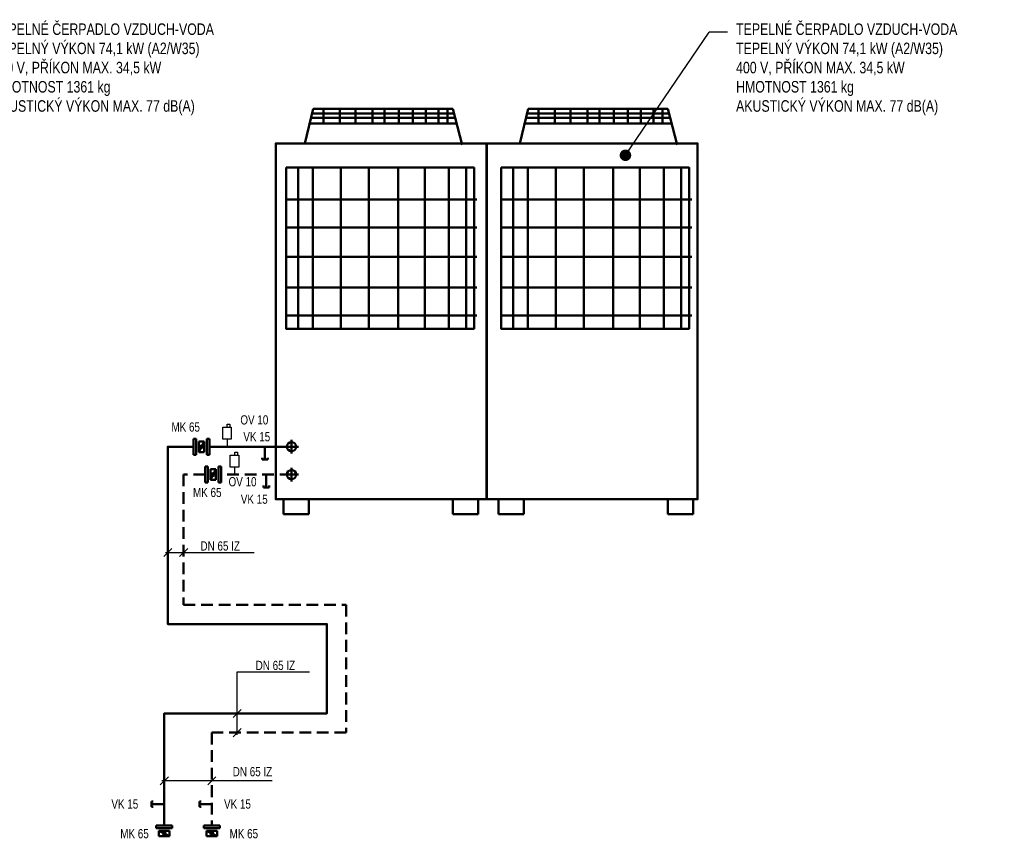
# Model space of a CAD drawing. Header units: millimetres. Extents: x -41968 to 54113, y -9946 to 101810.
# Tile 133 of 174: x -1338 to 9343, y 39907 to 48779. Entities that reach past the tile are written whole.
import ezdxf
from ezdxf.enums import TextEntityAlignment as Align

# ---------------------------------------------------------------- set-up
doc = ezdxf.new("R2010")
doc.units = ezdxf.units.MM
doc.linetypes.add('DASHED', pattern=[19.05, 12.7, -6.35])
for name, color, linetype in [('25', 7, 'Continuous'), ('UT-armatury-popis', 7, 'Continuous'), ('UT-potrubi_privodni-popis', 7, 'Continuous'), ('UT-potrubi_zpetne-popis', 7, 'Continuous')]:
    doc.layers.add(name, color=color, linetype=linetype)
for name, color, linetype, lineweight in [('UT-armatury', 2, 'Continuous', 50), ('UT-kotle', 1, 'Continuous', 50), ('UT-potrubi_privodni', 3, 'Continuous', 50), ('UT-potrubi_zpetne', 3, 'DASHED', 50), ('UT-stoupacky', 2, 'Continuous', 50), ('UT-texty_stredni', 7, 'Continuous', 25)]:
    doc.layers.add(name, color=color, linetype=linetype, lineweight=lineweight)
doc.styles.get("Standard").update_dxf_attribs({"font": 'ic-simplex.shx', "width": 0.8})
doc.dimstyles.new('CADKON', dxfattribs={"dimscale": 50, "dimtxt": 2.5, "dimasz": 2.5, "dimexe": 1.8, "dimexo": 0, "dimgap": 0.6, "dimtad": 1, "dimrnd": 10, "dimtxsty": 'Standard', "dimblk1": 'OBLIQUE', "dimblk2": 'OBLIQUE', "dimsah": 1, "dimcen": 2.5, "dimadec": 1, "dimazin": 2, "dimtfac": 1, "dimtdec": 4, "dimtix": 1, "dimtmove": 2, "dimatfit": 3, "dimldrblk": 'OPEN30', "dimfxl": 5, "dimtfill": 1, "dimtolj": 1, "dimarcsym": 0})

# ---------------------------------------------------------------- blocks, each defined once
blk = doc.blocks.new('*U35756')
at = {"color": 0, "linetype": 'ByBlock', "lineweight": -2}
for p, q in [((0, 0), (140, 0)), ((140, 30), (120, 30)), ((140, 30), (140, -30)), ((140, -30), (120, -30))]:
    blk.add_line(p, q, dxfattribs=at)
blk = doc.blocks.new('*U36715')
at = {"color": 0, "linetype": 'ByBlock', "lineweight": -2, "ltscale": 10}
for p, q in [((-75, 0), (75, 0)), ((0, 75), (0, -75))]:
    blk.add_line(p, q, dxfattribs=at)
blk.add_circle((0, 0), 50, dxfattribs=at)
blk = doc.blocks.new('*U36716')
at = {"color": 0, "linetype": 'ByBlock', "lineweight": -2, "ltscale": 10}
for p, q in [((-75, 0), (75, 0)), ((0, 75), (0, -75))]:
    blk.add_line(p, q, dxfattribs=at)
blk.add_circle((0, 0), 50, dxfattribs=at)
blk = doc.blocks.new('_OBLIQUE')
at = {"color": 0, "linetype": 'ByBlock'}
blk.add_line((-0.5, -0.5), (0.5, 0.5), dxfattribs=at)
blk = doc.blocks.new('508', base_point=(495, 3610))
at = {"layer": '25', "color": 2}
for p, q in [((462.9458, 3853.0825), (462.9458, 3821.04215)), ((492.70905, 3853.0825), (462.9458, 3853.0825)), ((492.70905, 3821.04215), (492.70905, 3853.0825)), ((495, 3690.59255), (495, 3610))]:
    blk.add_line(p, q, dxfattribs=at)
blk.add_lwpolyline([(540.79035, 3821.04215), (449.20965, 3821.04215), (449.20965, 3690.59255), (540.79035, 3690.59255), (540.79035, 3821.04215)], close=True, dxfattribs=at)

msp = doc.modelspace()

# ---------------------------------------------------------------- linework, layer by layer
at = {"layer": 'UT-armatury', "linetype": 'Continuous', "transparency": 33554687}
for p, q in [((548.268, 44232.509), (577.209, 44232.509)), ((548.268, 44058.865), (548.268, 44232.509)), ((577.209, 44232.509), (577.209, 44058.865)), ((692.971, 44232.509), (721.912, 44232.509)), ((692.971, 44058.865), (692.971, 44232.509)), ((721.912, 44232.509), (721.912, 44058.865)), ((664.031, 44203.568), (606.149, 44087.805)), ((606.149, 44203.568), (606.149, 44087.805)), ((664.031, 44203.568), (606.149, 44203.568)), ((664.031, 44203.568), (664.031, 44087.805)), ((577.209, 44058.865), (548.268, 44058.865)), ((606.149, 44087.805), (664.031, 44087.805)), ((721.912, 44058.865), (692.971, 44058.865)), ((673.163, 43929.621), (702.104, 43929.621)), ((673.163, 43755.977), (673.163, 43929.621)), ((702.104, 43929.621), (702.104, 43755.977)), ((788.926, 43900.68), (731.045, 43784.917)), ((731.045, 43900.68), (731.045, 43784.917)), ((788.926, 43900.68), (731.045, 43900.68)), ((788.926, 43900.68), (788.926, 43784.917)), ((817.867, 43929.621), (846.808, 43929.621)), ((817.867, 43755.977), (817.867, 43929.621)), ((846.808, 43929.621), (846.808, 43755.977)), ((702.104, 43755.977), (673.163, 43755.977)), ((731.045, 43784.917), (788.926, 43784.917)), ((846.808, 43755.977), (817.867, 43755.977)), ((144.223, 40035), (317.867, 40035)), ((144.223, 40006.06), (144.223, 40035)), ((317.867, 40006.06), (144.223, 40006.06)), ((173.163, 39977.119), (288.926, 39977.119)), ((173.163, 39977.119), (288.926, 39919.238)), ((173.163, 39977.119), (173.163, 39919.238)), ((288.926, 39919.238), (288.926, 39977.119)), ((317.867, 40035), (317.867, 40006.06)), ((660.66, 40006.06), (660.66, 40035)), ((660.66, 40035), (834.305, 40035)), ((834.305, 40006.06), (660.66, 40006.06)), ((689.601, 39977.119), (805.364, 39977.119)), ((689.601, 39977.119), (689.601, 39919.238)), ((689.601, 39977.119), (805.364, 39919.238)), ((805.364, 39919.238), (805.364, 39977.119)), ((834.305, 40035), (834.305, 40006.06)), ((173.163, 39919.238), (288.926, 39919.238)), ((689.601, 39919.238), (805.364, 39919.238))]:
    msp.add_line(p, q, dxfattribs=at)
at = {"layer": 'UT-armatury', "linetype": 'Continuous', "ltscale": 20, "transparency": 33554687}
for centre in [(635.09, 44145.687), (759.986, 43842.799), (231.045, 39948.178), (747.483, 39948.178)]:
    msp.add_circle(centre, 14.47, dxfattribs=at)
at = {"layer": 'UT-kotle', "color": 1}
for p, q in [((1753.928, 47434.955), (1845.048, 47811.009)), ((1845.048, 47811.009), (3360.402, 47811.009)), ((3360.402, 47811.009), (3460.635, 47420.491)), ((4085.798, 47434.955), (4176.919, 47811.009)), ((4176.919, 47811.009), (5692.272, 47811.009)), ((5692.272, 47811.009), (5792.505, 47420.491))]:
    msp.add_line(p, q, dxfattribs=at)
at = {"layer": 'UT-kotle', "color": 5}
for p, q in [((1830.44, 47761.254), (3367.345, 47761.254)), ((1958.009, 47806.814), (1958.009, 47654.946)), ((2134.176, 47806.814), (2134.176, 47654.946)), ((2304.268, 47806.814), (2304.268, 47654.946)), ((2489.548, 47806.814), (2489.548, 47654.946)), ((2620.154, 47806.814), (2620.154, 47654.946)), ((2775.059, 47806.814), (2775.059, 47654.946)), ((2926.927, 47806.814), (2926.927, 47654.946)), ((3066.646, 47806.814), (3066.646, 47654.946)), ((3206.365, 47806.814), (3206.365, 47654.946)), ((3303.56, 47806.814), (3303.56, 47654.946)), ((4162.31, 47761.254), (5699.215, 47761.254)), ((4289.879, 47806.814), (4289.879, 47654.946)), ((4466.046, 47806.814), (4466.046, 47654.946)), ((4636.139, 47806.814), (4636.139, 47654.946)), ((4821.418, 47806.814), (4821.418, 47654.946)), ((4952.024, 47806.814), (4952.024, 47654.946)), ((5106.929, 47806.814), (5106.929, 47654.946)), ((5258.798, 47806.814), (5258.798, 47654.946)), ((5398.516, 47806.814), (5398.516, 47654.946)), ((5538.235, 47806.814), (5538.235, 47654.946)), ((5635.43, 47806.814), (5635.43, 47654.946)), ((1815.253, 47651.909), (3394.681, 47651.909)), ((3385.569, 47715.694), (1818.291, 47715.694)), ((4147.123, 47651.909), (5726.551, 47651.909)), ((5717.439, 47715.694), (4150.161, 47715.694)), ((1681.61, 47174.609), (1681.61, 45438.975)), ((1840.709, 47174.609), (1840.709, 45438.975)), ((2144.445, 47174.609), (2144.445, 45438.975)), ((2448.182, 47174.609), (2448.182, 45438.975)), ((2766.381, 47174.609), (2766.381, 45438.975)), ((3055.654, 47174.609), (3055.654, 45438.975)), ((3315.999, 47174.609), (3315.999, 45438.975)), ((3504.026, 47174.609), (3504.026, 45438.975)), ((4013.48, 47174.609), (4013.48, 45438.975)), ((4172.579, 47174.609), (4172.579, 45438.975)), ((4476.316, 47174.609), (4476.316, 45438.975)), ((4780.052, 47174.609), (4780.052, 45438.975)), ((5098.251, 47174.609), (5098.251, 45438.975)), ((5387.524, 47174.609), (5387.524, 45438.975)), ((5647.869, 47174.609), (5647.869, 45438.975)), ((5835.896, 47174.609), (5835.896, 45438.975)), ((3619.735, 46827.483), (1565.901, 46827.483)), ((5951.605, 46827.483), (3897.771, 46827.483)), ((3619.735, 46523.746), (1565.901, 46523.746)), ((5951.605, 46523.746), (3897.771, 46523.746)), ((3619.735, 46205.547), (1565.901, 46205.547)), ((5951.605, 46205.547), (3897.771, 46205.547)), ((3619.735, 45872.883), (1565.901, 45872.883)), ((5951.605, 45872.883), (3897.771, 45872.883)), ((3619.735, 45569.147), (1565.901, 45569.147)), ((5951.605, 45569.147), (3897.771, 45569.147))]:
    msp.add_line(p, q, dxfattribs=at)
at = {"layer": 'UT-kotle', "color": 2}
for p, q in [((1522.51, 43574.864), (1522.51, 43414.067)), ((1797.319, 43414.067), (1797.319, 43574.864)), ((3359.39, 43574.864), (3359.39, 43414.067)), ((3634.199, 43414.067), (3634.199, 43574.864)), ((3854.38, 43574.864), (3854.38, 43414.067)), ((4129.189, 43414.067), (4129.189, 43574.864)), ((5691.26, 43574.864), (5691.26, 43414.067)), ((5966.069, 43414.067), (5966.069, 43574.864)), ((1522.51, 43414.067), (1797.319, 43414.067)), ((3359.39, 43414.067), (3634.199, 43414.067)), ((3854.38, 43414.067), (4129.189, 43414.067)), ((5691.26, 43414.067), (5966.069, 43414.067))]:
    msp.add_line(p, q, dxfattribs=at)
at = {"layer": 'UT-kotle', "color": 1}
for points in [[(1439.687, 43574.864), (3730.434, 43574.864), (3730.434, 47437.217), (1439.687, 47437.217), (1439.687, 43574.864), (1439.687, 43574.864)], [(3724.352, 43574.864), (6015.1, 43574.864), (6015.1, 47437.217), (3724.352, 47437.217), (3724.352, 43574.864), (3724.352, 43574.864)]]:
    msp.add_lwpolyline(points, close=True, dxfattribs=at)
at = {"layer": 'UT-kotle', "color": 2}
for points in [[(1551.437, 47174.609), (3590.808, 47174.609), (3590.808, 45424.511), (1551.437, 45424.511), (1551.437, 47174.609), (1551.437, 47174.609)], [(3883.307, 47174.609), (5922.678, 47174.609), (5922.678, 45424.511), (3883.307, 45424.511), (3883.307, 47174.609), (3883.307, 47174.609)]]:
    msp.add_lwpolyline(points, close=True, dxfattribs=at)
at = {"layer": 'UT-potrubi_privodni', "ltscale": 10}
for points in [[(548.268, 44145.687), (268.741, 44145.687), (268.741, 42220.513), (1995.642, 42220.513), (1995.642, 41250.665), (231.045, 41250.665), (231.045, 40035)], [(1611.202, 44145.687), (721.912, 44145.687)]]:
    msp.add_lwpolyline(points, dxfattribs=at)
at = {"layer": 'UT-potrubi_privodni-popis', "color": 2, "ltscale": 10}
for p, q in [((312.935, 43040.943), (224.546, 42952.555)), ((484.771, 43040.943), (396.383, 42952.555)), ((243.741, 42996.749), (1206.291, 42996.749)), ((1022.111, 41700.665), (1804.968, 41700.665)), ((1022.111, 41017.34), (1022.111, 41700.665)), ((1066.305, 41294.859), (977.916, 41206.471)), ((1066.305, 41086.534), (977.916, 40998.146))]:
    msp.add_line(p, q, dxfattribs=at)
at = {"layer": 'UT-potrubi_zpetne', "ltscale": 10}
for points in [[(673.163, 43842.799), (440.577, 43842.799), (440.577, 42428.838), (2203.967, 42428.838), (2203.967, 41042.34), (747.483, 41042.34), (747.483, 40035)], [(1611.202, 43842.799), (846.808, 43842.799)]]:
    msp.add_lwpolyline(points, dxfattribs=at)
at = {"layer": 'UT-potrubi_zpetne-popis', "color": 2, "ltscale": 10}
for p, q in [((275.239, 40563.135), (186.851, 40474.746)), ((1401.281, 40518.94), (206.045, 40518.94)), ((791.677, 40563.135), (703.288, 40474.746))]:
    msp.add_line(p, q, dxfattribs=at)
at = {"layer": 'UT-texty_stredni', "ltscale": 10}
msp.add_line((6339.891, 48644.627), (6139.891, 48644.627), dxfattribs=at)

# ---------------------------------------------------------------- block references
at = {"ltscale": 30, "xscale": -1}
for p in [(911.343, 44145.687), (992.501, 43842.799)]:
    msp.add_blockref('508', p, dxfattribs=at)
at = {"layer": 'UT-armatury'}
for p, rotation in [((1322.581, 44145.687), 270), ((1337.372, 43842.799), 270), ((231.045, 40265.807), 180), ((751.371, 40265.807), 180)]:
    msp.add_blockref('*U35756', p, dxfattribs=dict(at, rotation=rotation))
at = {"layer": 'UT-stoupacky', "ltscale": 10, "rotation": 179.9999999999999}
for name, p in [('*U36715', (1611.202, 44145.687)), ('*U36716', (1611.202, 43842.799))]:
    msp.add_blockref(name, p, dxfattribs=at)

# ---------------------------------------------------------------- texts
at = {"layer": 'UT-armatury-popis', "ltscale": 10, "char_height": 100, "width": 608.01876, "attachment_point": 5}
for s, insert in [('MK 65', (463.192, 44358.249)), ('VK 15', (1234.134, 44252.957)), ('MK 65', (697.16, 43648.298)), ('VK 15', (1206.784, 43575.282)), ('MK 65', (-92.067, 39945.457)), ('MK 65', (1093.526, 39945.457))]:
    msp.add_mtext(s, dxfattribs=dict(at, insert=insert))
at = {"layer": 'UT-potrubi_privodni-popis', "ltscale": 10, "width": 0.8}
for s, p in [('OV 10', (1359.3, 44386.477)), ('OV 10', (1231.347, 43715.536)), ('DN 65 IZ', (1401.281, 40568.94)), ('VK 15', (-51.476, 40217.904)), ('VK 15', (1170.453, 40217.904))]:
    msp.add_text(s, height=100, dxfattribs=at).set_placement(p, align=Align.RIGHT)
at = {"layer": 'UT-potrubi_privodni-popis', "ltscale": 10, "char_height": 100, "attachment_point": 7}
for insert in [(623.434, 43016.749), (1222.111, 41720.665)]:
    msp.add_mtext('DN 65 IZ', dxfattribs=dict(at, insert=insert))
at = {"layer": 'UT-texty_stredni', "ltscale": 10, "char_height": 125, "width": 2931.26722, "attachment_point": 1}
for insert in [(-1630.63, 48738.697), (6433.284, 48738.697)]:
    msp.add_mtext('TEPELNÉ ČERPADLO VZDUCH-VODA\\PTEPELNÝ VÝKON 74,1 kW (A2/W35)\\P400 V, PŘÍKON MAX. 34,5 kW\\PHMOTNOST 1361 kg\\PAKUSTICKÝ VÝKON MAX. 77 dB(A)', dxfattribs=dict(at, insert=insert))

# ---------------------------------------------------------------- leaders
at = {"layer": 'UT-texty_stredni', "ltscale": 10}
msp.add_leader([(5233.132, 47307.76), (6139.891, 48644.627)], dimstyle='CADKON', override={"dimscale": 1, "dimasz": 125, "dimtih": 0, "dimtoh": 0, "dimrnd": 0, "dimclrd": 0, "dimtix": 0, "dimtofl": 0, "dimldrblk": 'Dot'}, dxfattribs=at)

doc.saveas('drawing.dxf')
